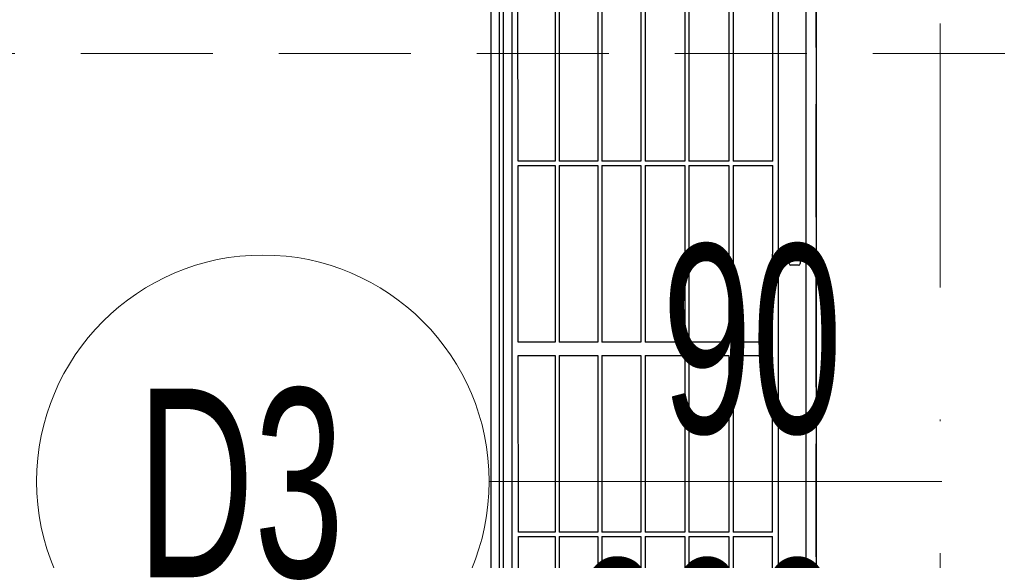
# Model space of a CAD drawing. Header units: inches. Extents: x 67073 to 287261, y -76160 to 48412.
# Tile 63 of 117: x 83732 to 83797, y -41563 to -41527. Entities that reach past the tile are written whole.
import ezdxf

# ---------------------------------------------------------------- set-up
doc = ezdxf.new("R2010")
doc.units = ezdxf.units.IN
doc.header["$MEASUREMENT"] = 0
doc.linetypes.add('DASHDOT', pattern=[1, 0.5, -0.25, 0, -0.25])
doc.linetypes.add('HIDDEN', pattern=[0.375, 0.25, -0.125])
for name, color, linetype in [('## 04 grzejniki opis', 102, 'Continuous'), ('DVM_INDOOR', 7, 'Continuous'), ('p--drzwi', 251, 'Continuous'), ('p--opis drzwi', 252, 'Continuous'), ('p--podciąg', 61, 'Continuous')]:
    doc.layers.add(name, color=color, linetype=linetype)
doc.layers.add('p--dach', color=2, linetype='Continuous', lineweight=30)
doc.layers.add('p--osie konstr', color=1, linetype='DASHDOT', lineweight=15)
doc.styles.get("Standard").update_dxf_attribs({"font": 'ARIAL.TTF', "width": 0.75})
doc.styles.add('STYL-1', font='Arial Narrow.ttf', dxfattribs={"width": 0.75})

# ---------------------------------------------------------------- blocks, each defined once
blk = doc.blocks.new('drzwi-90-100')
blk.add_arc((10.8, 3.225), 84.153, 359.52334, 90.47666)
blk = doc.blocks.new('RAC_ID_WM_AIRISE_WF_820X299X215_WF_T_BL')
at = {"layer": 'DVM_INDOOR', "color": 0}
for p, q in [((-408.99, 0), (408.99, 0)), ((-386.68, -6.99), (386.68, -6.99)), ((-130.12, -11.7), (-130.12, -16.93)), ((-129.12, -10.7), (-118.89, -10.7)), ((-117.89, -11.7), (-117.89, -16.93)), ((-118.89, -17.93), (-129.12, -17.93)), ((-367.29, -25.3), (367.29, -25.3)), ((-186.81, -28.92), (-303.8, -28.86)), ((-186.81, -28.92), (-186.81, -55.21)), ((-66.87, -28.99), (-183.88, -28.92)), ((-183.88, -55.21), (-183.88, -28.92)), ((-66.87, -28.85), (-66.87, -55.21)), ((-57.94, -55.21), (-57.94, -28.86)), ((58.93, -29.05), (-57.94, -28.99)), ((58.93, -29.05), (58.93, -55.21)), ((178.75, -29.12), (61.86, -29.06)), ((61.86, -55.21), (61.86, -29.06)), ((-303.8, -55.21), (-186.81, -55.21)), ((-303.8, -57.98), (-186.81, -57.98)), ((-186.81, -57.98), (-186.81, -84.46)), ((-183.88, -55.21), (-66.87, -55.21)), ((-183.88, -84.46), (-183.88, -57.98)), ((-183.88, -57.98), (-66.87, -57.98)), ((-66.87, -57.98), (-66.87, -84.46)), ((-57.94, -55.21), (58.93, -55.21)), ((-57.94, -84.46), (-57.94, -57.98)), ((-57.94, -57.98), (58.93, -57.98)), ((58.93, -57.98), (58.93, -84.46)), ((61.86, -55.21), (178.75, -55.21)), ((61.86, -84.46), (61.86, -57.98)), ((61.86, -57.98), (178.75, -57.98)), ((-303.8, -84.46), (-186.81, -84.46)), ((-183.88, -84.46), (-66.87, -84.46)), ((-57.94, -84.46), (58.93, -84.46)), ((61.86, -84.46), (178.75, -84.46)), ((-303.8, -87.23), (-186.81, -87.23)), ((-186.81, -87.23), (-186.8, -113.49)), ((-183.88, -113.49), (-183.88, -87.23)), ((-183.88, -87.23), (-66.87, -87.23)), ((-66.87, -87.23), (-66.87, -113.49)), ((-57.94, -113.49), (-57.94, -87.23)), ((-57.94, -87.23), (58.93, -87.23)), ((58.93, -87.23), (58.93, -113.49)), ((61.86, -113.49), (61.86, -87.23)), ((61.86, -87.23), (178.75, -87.23)), ((-303.8, -113.49), (-186.8, -113.49)), ((-303.8, -116.25), (-186.8, -116.25)), ((-186.8, -116.25), (-186.8, -142.18)), ((-183.88, -113.49), (-66.87, -113.49)), ((-183.88, -142.18), (-183.88, -116.25)), ((-183.88, -116.25), (-66.87, -116.25)), ((-66.87, -116.25), (-66.86, -142.18)), ((-57.94, -113.49), (58.93, -113.49)), ((-57.94, -142.18), (-57.94, -116.25)), ((-57.94, -116.25), (58.93, -116.25)), ((58.93, -116.25), (58.93, -142.18)), ((61.86, -113.49), (178.75, -113.49)), ((61.86, -142.18), (61.86, -116.25)), ((61.86, -116.25), (178.75, -116.25)), ((-303.8, -142.18), (-186.8, -142.18)), ((-183.88, -142.18), (-66.86, -142.18)), ((-57.94, -142.18), (58.93, -142.18)), ((61.86, -142.18), (178.75, -142.18)), ((-303.8, -144.94), (-186.8, -144.94)), ((-186.8, -144.94), (-186.8, -170.4)), ((-183.88, -170.4), (-183.88, -144.94)), ((-183.88, -144.94), (-66.86, -144.94)), ((-66.86, -144.94), (-66.86, -170.4)), ((-57.94, -170.4), (-57.94, -144.94)), ((-57.94, -144.94), (58.93, -144.94)), ((58.93, -144.94), (58.93, -170.4)), ((61.86, -170.4), (61.86, -144.94)), ((61.86, -144.94), (178.75, -144.94)), ((-303.8, -170.4), (-186.8, -170.4)), ((-303.8, -173.15), (-186.8, -173.15)), ((-186.8, -173.15), (-186.8, -197.7)), ((-183.88, -170.4), (-66.86, -170.4)), ((-183.88, -197.7), (-183.88, -173.15)), ((-183.88, -173.15), (-66.86, -173.15)), ((-66.86, -173.15), (-66.86, -197.61)), ((-57.94, -170.4), (58.93, -170.4)), ((-57.94, -197.6), (-57.94, -173.15)), ((-57.94, -173.15), (58.93, -173.15)), ((58.93, -173.15), (58.94, -197.5)), ((61.86, -170.4), (178.76, -170.4)), ((61.86, -197.5), (61.86, -173.15)), ((61.86, -173.15), (178.76, -173.15)), ((-186.8, -197.7), (-303.8, -197.8)), ((-66.86, -197.61), (-183.88, -197.7)), ((58.94, -197.5), (-57.94, -197.6)), ((178.76, -197.41), (61.86, -197.5)), ((-46.19, -210.08), (-344.36, -210.08)), ((344.36, -210.08), (-46.19, -210.08)), ((383.19, -215.48), (-383.2, -215.48))]:
    blk.add_line(p, q, dxfattribs=at)
for centre, start, end in [((-129.12, -11.7), 90, 179.99991), ((-118.89, -11.7), 0.00009, 90), ((-129.12, -16.93), 180.00393, 270), ((-118.89, -16.93), 270, 359.99607)]:
    blk.add_arc(centre, 1, start, end, dxfattribs=at)
for points, degree in [([(-343.72, -201.92), (0, -201.92)], 1), ([(0, -201.92), (343.72, -201.92)], 1), ([(-344.36, -207.62), (-244.97, -207.62), (-145.58, -207.62), (-46.19, -207.62)], 3), ([(-46.19, -207.62), (83.99, -207.62), (214.18, -207.62), (344.36, -207.62)], 3)]:
    blk.add_open_spline(points, degree=degree, dxfattribs=at)

msp = doc.modelspace()

# ---------------------------------------------------------------- linework, layer by layer
at = {"layer": 'p--dach', "color": 0, "linetype": 'HIDDEN', "lineweight": 20, "ltscale": 35}
msp.add_line((83368.585, -41529.123), (84648.585, -41529.123), dxfattribs=at)
at = {"layer": 'p--opis drzwi', "color": 0, "lineweight": 0}
msp.add_line((83763.147, -41557.473), (83793.147, -41557.473), dxfattribs=at)
msp.add_circle((83748.147, -41557.473), 15, dxfattribs=at)
at = {"layer": 'p--osie konstr', "color": 0, "linetype": 'DASHDOT', "ltscale": 35}
msp.add_line((83793.035, -41720.123), (83793.035, -41136.923), dxfattribs=at)
at = {"layer": 'p--podciąg', "color": 0, "linetype": 'HIDDEN', "ltscale": 30}
msp.add_line((83784.835, -41607.473), (83784.835, -41507.473), dxfattribs=at)

# ---------------------------------------------------------------- block references
at = {"layer": 'DVM_INDOOR', "color": 1, "xscale": 0.1000000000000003, "yscale": 0.1000000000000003, "zscale": 0.1000000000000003, "rotation": 270}
msp.add_blockref('RAC_ID_WM_AIRISE_WF_820X299X215_WF_T_BL', (83784.835, -41554.931), dxfattribs=at)
at = {"layer": 'p--drzwi', "color": 0, "xscale": -1, "rotation": 89.9999999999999}
msp.add_blockref('drzwi-90-100', (83792.785, -41507.473), dxfattribs=at)

# ---------------------------------------------------------------- texts
at = {"layer": '## 04 grzejniki opis', "insert": (83937.3, -41508.451), "char_height": 12, "attachment_point": 3}
msp.add_mtext('termostat dwuczujnikowy \\Pprogramowalny', dxfattribs=at)
at = {"layer": 'p--opis drzwi', "color": 0, "lineweight": 0, "char_height": 12.5, "style": 'STYL-1'}
for s, insert, width, attachment_point in [('90\\P200', (83786.55, -41541.772), 17.2395, 3), ('D3', (83739.812, -41563.994), 98.6805, 7)]:
    msp.add_mtext(s, dxfattribs=dict(at, insert=insert, width=width, attachment_point=attachment_point))

doc.saveas('drawing.dxf')
